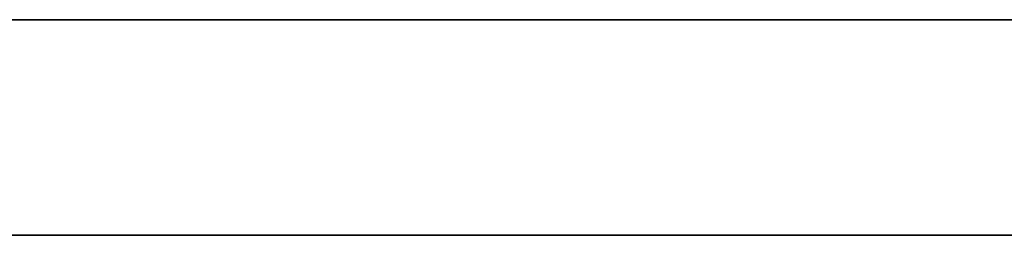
# Model space of a CAD drawing. Header units: millimetres. Extents: x -1100 to 1100, y -7 to 710.
# Tile 124 of 256: x -455.03 to -434.43, y 705.5 to 710. Entities that reach past the tile are written whole.
import ezdxf

# ---------------------------------------------------------------- set-up
doc = ezdxf.new("R2010")
doc.units = ezdxf.units.MM
doc.header["$MEASUREMENT"] = 0
doc.layers.add('IGES LEVEL 15', color=7, linetype='Continuous')

msp = doc.modelspace()

# ---------------------------------------------------------------- linework, layer by layer
at = {"layer": 'IGES LEVEL 15'}
for points in [[(-1100, 710, 0), (-1100, 710, 1200), (1100, 710, 1200), (1100, 710, 0)], [(1100, 710, 0), (1100, 710, -1200), (-1100, 710, -1200), (-1100, 710, 0)]]:
    msp.add_rational_spline(points, [1, 0.333333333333, 0.333333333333, 1], degree=3, dxfattribs=at)
at = {"layer": 'IGES LEVEL 15', "color": 253}
for points in [[(-1100, 710, 0), (-1100, 710, 1200), (1100, 710, 1200), (1100, 710, 0)], [(1100, 710, 0), (1100, 710, -1200), (-1100, 710, -1200), (-1100, 710, 0)], [(-1100, 710, 0), (-1100, 710, 1200), (1100, 710, 1200), (1100, 710, 0)], [(1100, 710, 0), (1100, 710, -1200), (-1100, 710, -1200), (-1100, 710, 0)], [(-1100, 705.5, 0), (-1100, 705.5, 1200), (1100, 705.5, 1200), (1100, 705.5, 0)], [(1100, 705.5, 0), (1100, 705.5, -1200), (-1100, 705.5, -1200), (-1100, 705.5, 0)]]:
    msp.add_rational_spline(points, [1, 0.333333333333, 0.333333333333, 1], degree=3, dxfattribs=at)
msp.add_open_spline([(-1100, 710, 0), (0, 710, 0), (1100, 710, 0)], degree=2, dxfattribs=at)

doc.saveas('drawing.dxf')
